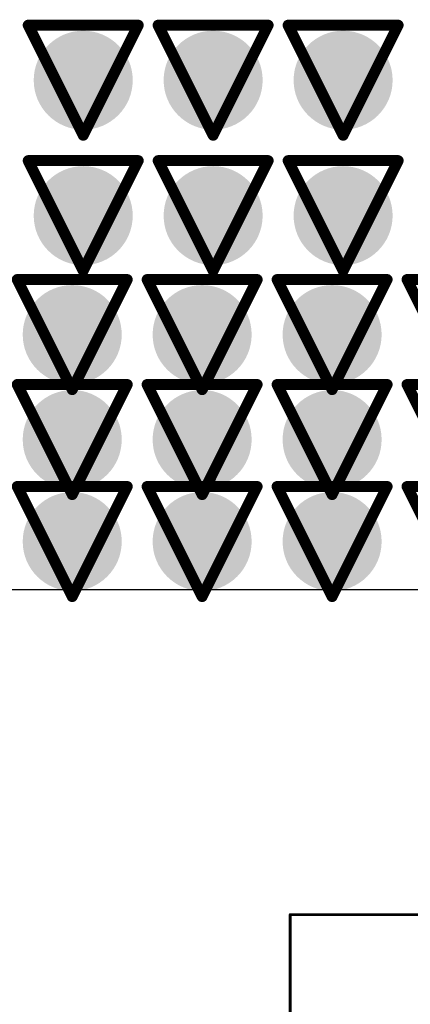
# Model space of a CAD drawing. Header units: inches. Extents: x -2.3 to 12.7, y -2.8 to 6.7.
# Tile 122 of 171: x 0.5517 to 0.6227, y 1.2588 to 1.4378. Entities that reach past the tile are written whole.
import ezdxf

# ---------------------------------------------------------------- set-up
doc = ezdxf.new("R2010")
doc.units = ezdxf.units.IN
doc.header["$MEASUREMENT"] = 0
for name, color, linetype in [('Bottom Layer', 5, 'Continuous'), ('Drill Drawing', 1, 'Continuous'), ('L2_GND1', 16, 'Continuous'), ('L3_PWR1', 130, 'Continuous'), ('Top Layer', 1, 'Continuous'), ('TX', 56, 'Continuous'), ('Via Holes', 16, 'Continuous')]:
    doc.layers.add(name, color=color, linetype=linetype)

msp = doc.modelspace()

# ---------------------------------------------------------------- hatches: boundary and pattern name
at = {"layer": 'Bottom Layer'}
h = msp.add_hatch(color=5, dxfattribs=at)
edge = h.paths.add_edge_path()
edge.add_arc((0.56323, 1.42681), 0.009, 0, 360)
h = msp.add_hatch(color=5, dxfattribs=at)
edge = h.paths.add_edge_path()
edge.add_arc((0.58685, 1.42681), 0.009, 0, 360)
h = msp.add_hatch(color=5, dxfattribs=at)
edge = h.paths.add_edge_path()
edge.add_arc((0.61048, 1.42681), 0.009, 0, 360)
h = msp.add_hatch(color=5, dxfattribs=at)
edge = h.paths.add_edge_path()
edge.add_arc((0.56323, 1.40219), 0.009, 0, 360)
h = msp.add_hatch(color=5, dxfattribs=at)
edge = h.paths.add_edge_path()
edge.add_arc((0.58685, 1.40219), 0.009, 0, 360)
h = msp.add_hatch(color=5, dxfattribs=at)
edge = h.paths.add_edge_path()
edge.add_arc((0.61048, 1.40219), 0.009, 0, 360)
h = msp.add_hatch(color=5, dxfattribs=at)
edge = h.paths.add_edge_path()
edge.add_arc((0.56123, 1.38057), 0.009, 0, 360)
h = msp.add_hatch(color=5, dxfattribs=at)
edge = h.paths.add_edge_path()
edge.add_arc((0.58485, 1.38057), 0.009, 0, 360)
h = msp.add_hatch(color=5, dxfattribs=at)
edge = h.paths.add_edge_path()
edge.add_arc((0.60848, 1.38057), 0.009, 0, 360)
h = msp.add_hatch(color=5, dxfattribs=at)
edge = h.paths.add_edge_path()
edge.add_arc((0.56123, 1.36149), 0.009, 0, 360)
h = msp.add_hatch(color=5, dxfattribs=at)
edge = h.paths.add_edge_path()
edge.add_arc((0.58485, 1.36149), 0.009, 0, 360)
h = msp.add_hatch(color=5, dxfattribs=at)
edge = h.paths.add_edge_path()
edge.add_arc((0.60848, 1.36149), 0.009, 0, 360)
h = msp.add_hatch(color=5, dxfattribs=at)
edge = h.paths.add_edge_path()
edge.add_arc((0.56123, 1.34295), 0.009, 0, 360)
h = msp.add_hatch(color=5, dxfattribs=at)
edge = h.paths.add_edge_path()
edge.add_arc((0.58485, 1.34295), 0.009, 0, 360)
h = msp.add_hatch(color=5, dxfattribs=at)
edge = h.paths.add_edge_path()
edge.add_arc((0.60848, 1.34295), 0.009, 0, 360)
at = {"layer": 'L2_GND1'}
h = msp.add_hatch(color=16, dxfattribs=at)
edge = h.paths.add_edge_path()
edge.add_arc((0.56323, 1.42681), 0.009, 0, 360)
h = msp.add_hatch(color=16, dxfattribs=at)
edge = h.paths.add_edge_path()
edge.add_arc((0.58685, 1.42681), 0.009, 0, 360)
h = msp.add_hatch(color=16, dxfattribs=at)
edge = h.paths.add_edge_path()
edge.add_arc((0.61048, 1.42681), 0.009, 0, 360)
h = msp.add_hatch(color=16, dxfattribs=at)
edge = h.paths.add_edge_path()
edge.add_arc((0.56323, 1.40219), 0.009, 0, 360)
h = msp.add_hatch(color=16, dxfattribs=at)
edge = h.paths.add_edge_path()
edge.add_arc((0.58685, 1.40219), 0.009, 0, 360)
h = msp.add_hatch(color=16, dxfattribs=at)
edge = h.paths.add_edge_path()
edge.add_arc((0.61048, 1.40219), 0.009, 0, 360)
h = msp.add_hatch(color=16, dxfattribs=at)
edge = h.paths.add_edge_path()
edge.add_arc((0.56123, 1.38057), 0.009, 0, 360)
h = msp.add_hatch(color=16, dxfattribs=at)
edge = h.paths.add_edge_path()
edge.add_arc((0.58485, 1.38057), 0.009, 0, 360)
h = msp.add_hatch(color=16, dxfattribs=at)
edge = h.paths.add_edge_path()
edge.add_arc((0.60848, 1.38057), 0.009, 0, 360)
h = msp.add_hatch(color=16, dxfattribs=at)
edge = h.paths.add_edge_path()
edge.add_arc((0.56123, 1.36149), 0.009, 0, 360)
h = msp.add_hatch(color=16, dxfattribs=at)
edge = h.paths.add_edge_path()
edge.add_arc((0.58485, 1.36149), 0.009, 0, 360)
h = msp.add_hatch(color=16, dxfattribs=at)
edge = h.paths.add_edge_path()
edge.add_arc((0.60848, 1.36149), 0.009, 0, 360)
h = msp.add_hatch(color=16, dxfattribs=at)
edge = h.paths.add_edge_path()
edge.add_arc((0.56123, 1.34295), 0.009, 0, 360)
h = msp.add_hatch(color=16, dxfattribs=at)
edge = h.paths.add_edge_path()
edge.add_arc((0.58485, 1.34295), 0.009, 0, 360)
h = msp.add_hatch(color=16, dxfattribs=at)
edge = h.paths.add_edge_path()
edge.add_arc((0.60848, 1.34295), 0.009, 0, 360)
at = {"layer": 'L3_PWR1'}
h = msp.add_hatch(color=130, dxfattribs=at)
edge = h.paths.add_edge_path()
edge.add_arc((0.56323, 1.42681), 0.009, 0, 360)
h = msp.add_hatch(color=130, dxfattribs=at)
edge = h.paths.add_edge_path()
edge.add_arc((0.58685, 1.42681), 0.009, 0, 360)
h = msp.add_hatch(color=130, dxfattribs=at)
edge = h.paths.add_edge_path()
edge.add_arc((0.61048, 1.42681), 0.009, 0, 360)
h = msp.add_hatch(color=130, dxfattribs=at)
edge = h.paths.add_edge_path()
edge.add_arc((0.56323, 1.40219), 0.009, 0, 360)
h = msp.add_hatch(color=130, dxfattribs=at)
edge = h.paths.add_edge_path()
edge.add_arc((0.58685, 1.40219), 0.009, 0, 360)
h = msp.add_hatch(color=130, dxfattribs=at)
edge = h.paths.add_edge_path()
edge.add_arc((0.61048, 1.40219), 0.009, 0, 360)
h = msp.add_hatch(color=130, dxfattribs=at)
edge = h.paths.add_edge_path()
edge.add_arc((0.56123, 1.38057), 0.009, 0, 360)
h = msp.add_hatch(color=130, dxfattribs=at)
edge = h.paths.add_edge_path()
edge.add_arc((0.58485, 1.38057), 0.009, 0, 360)
h = msp.add_hatch(color=130, dxfattribs=at)
edge = h.paths.add_edge_path()
edge.add_arc((0.60848, 1.38057), 0.009, 0, 360)
h = msp.add_hatch(color=130, dxfattribs=at)
edge = h.paths.add_edge_path()
edge.add_arc((0.56123, 1.36149), 0.009, 0, 360)
h = msp.add_hatch(color=130, dxfattribs=at)
edge = h.paths.add_edge_path()
edge.add_arc((0.58485, 1.36149), 0.009, 0, 360)
h = msp.add_hatch(color=130, dxfattribs=at)
edge = h.paths.add_edge_path()
edge.add_arc((0.60848, 1.36149), 0.009, 0, 360)
h = msp.add_hatch(color=130, dxfattribs=at)
edge = h.paths.add_edge_path()
edge.add_arc((0.56123, 1.34295), 0.009, 0, 360)
h = msp.add_hatch(color=130, dxfattribs=at)
edge = h.paths.add_edge_path()
edge.add_arc((0.58485, 1.34295), 0.009, 0, 360)
h = msp.add_hatch(color=130, dxfattribs=at)
edge = h.paths.add_edge_path()
edge.add_arc((0.60848, 1.34295), 0.009, 0, 360)
at = {"layer": 'Top Layer'}
h = msp.add_hatch(color=1, dxfattribs=at)
edge = h.paths.add_edge_path()
edge.add_arc((0.56323, 1.42681), 0.009, 0, 360)
h = msp.add_hatch(color=1, dxfattribs=at)
edge = h.paths.add_edge_path()
edge.add_arc((0.58685, 1.42681), 0.009, 0, 360)
h = msp.add_hatch(color=1, dxfattribs=at)
edge = h.paths.add_edge_path()
edge.add_arc((0.61048, 1.42681), 0.009, 0, 360)
h = msp.add_hatch(color=1, dxfattribs=at)
edge = h.paths.add_edge_path()
edge.add_arc((0.56323, 1.40219), 0.009, 0, 360)
h = msp.add_hatch(color=1, dxfattribs=at)
edge = h.paths.add_edge_path()
edge.add_arc((0.58685, 1.40219), 0.009, 0, 360)
h = msp.add_hatch(color=1, dxfattribs=at)
edge = h.paths.add_edge_path()
edge.add_arc((0.61048, 1.40219), 0.009, 0, 360)
h = msp.add_hatch(color=1, dxfattribs=at)
edge = h.paths.add_edge_path()
edge.add_arc((0.56123, 1.38057), 0.009, 0, 360)
h = msp.add_hatch(color=1, dxfattribs=at)
edge = h.paths.add_edge_path()
edge.add_arc((0.58485, 1.38057), 0.009, 0, 360)
h = msp.add_hatch(color=1, dxfattribs=at)
edge = h.paths.add_edge_path()
edge.add_arc((0.60848, 1.38057), 0.009, 0, 360)
h = msp.add_hatch(color=1, dxfattribs=at)
edge = h.paths.add_edge_path()
edge.add_arc((0.56123, 1.36149), 0.009, 0, 360)
h = msp.add_hatch(color=1, dxfattribs=at)
edge = h.paths.add_edge_path()
edge.add_arc((0.58485, 1.36149), 0.009, 0, 360)
h = msp.add_hatch(color=1, dxfattribs=at)
edge = h.paths.add_edge_path()
edge.add_arc((0.60848, 1.36149), 0.009, 0, 360)
h = msp.add_hatch(color=1, dxfattribs=at)
edge = h.paths.add_edge_path()
edge.add_arc((0.56123, 1.34295), 0.009, 0, 360)
h = msp.add_hatch(color=1, dxfattribs=at)
edge = h.paths.add_edge_path()
edge.add_arc((0.58485, 1.34295), 0.009, 0, 360)
h = msp.add_hatch(color=1, dxfattribs=at)
edge = h.paths.add_edge_path()
edge.add_arc((0.60848, 1.34295), 0.009, 0, 360)
at = {"layer": 'Via Holes'}
h = msp.add_hatch(color=7, dxfattribs=at)
edge = h.paths.add_edge_path()
edge.add_arc((0.56323, 1.42681), 0.004, 0, 360)
h = msp.add_hatch(color=7, dxfattribs=at)
edge = h.paths.add_edge_path()
edge.add_arc((0.58685, 1.42681), 0.004, 0, 360)
h = msp.add_hatch(color=7, dxfattribs=at)
edge = h.paths.add_edge_path()
edge.add_arc((0.61048, 1.42681), 0.004, 0, 360)
h = msp.add_hatch(color=7, dxfattribs=at)
edge = h.paths.add_edge_path()
edge.add_arc((0.56323, 1.40219), 0.004, 0, 360)
h = msp.add_hatch(color=7, dxfattribs=at)
edge = h.paths.add_edge_path()
edge.add_arc((0.58685, 1.40219), 0.004, 0, 360)
h = msp.add_hatch(color=7, dxfattribs=at)
edge = h.paths.add_edge_path()
edge.add_arc((0.61048, 1.40219), 0.004, 0, 360)
h = msp.add_hatch(color=7, dxfattribs=at)
edge = h.paths.add_edge_path()
edge.add_arc((0.56123, 1.38057), 0.004, 0, 360)
h = msp.add_hatch(color=7, dxfattribs=at)
edge = h.paths.add_edge_path()
edge.add_arc((0.58485, 1.38057), 0.004, 0, 360)
h = msp.add_hatch(color=7, dxfattribs=at)
edge = h.paths.add_edge_path()
edge.add_arc((0.60848, 1.38057), 0.004, 0, 360)
h = msp.add_hatch(color=7, dxfattribs=at)
edge = h.paths.add_edge_path()
edge.add_arc((0.56123, 1.36149), 0.004, 0, 360)
h = msp.add_hatch(color=7, dxfattribs=at)
edge = h.paths.add_edge_path()
edge.add_arc((0.58485, 1.36149), 0.004, 0, 360)
h = msp.add_hatch(color=7, dxfattribs=at)
edge = h.paths.add_edge_path()
edge.add_arc((0.60848, 1.36149), 0.004, 0, 360)
h = msp.add_hatch(color=7, dxfattribs=at)
edge = h.paths.add_edge_path()
edge.add_arc((0.56123, 1.34295), 0.004, 0, 360)
h = msp.add_hatch(color=7, dxfattribs=at)
edge = h.paths.add_edge_path()
edge.add_arc((0.58485, 1.34295), 0.004, 0, 360)
h = msp.add_hatch(color=7, dxfattribs=at)
edge = h.paths.add_edge_path()
edge.add_arc((0.60848, 1.34295), 0.004, 0, 360)

# ---------------------------------------------------------------- linework, layer by layer
at = {"layer": 'Drill Drawing'}
for points in [[(0.55323, 1.43681, 0.002, 0.002, 0), (0.57323, 1.43681, 0.002, 0.002, 0)], [(0.55323, 1.43681, 0.002, 0.002, 0), (0.56323, 1.41681, 0.002, 0.002, 0)], [(0.56323, 1.41681, 0.002, 0.002, 0), (0.57323, 1.43681, 0.002, 0.002, 0)], [(0.57685, 1.43681, 0.002, 0.002, 0), (0.59685, 1.43681, 0.002, 0.002, 0)], [(0.57685, 1.43681, 0.002, 0.002, 0), (0.58685, 1.41681, 0.002, 0.002, 0)], [(0.58685, 1.41681, 0.002, 0.002, 0), (0.59685, 1.43681, 0.002, 0.002, 0)], [(0.60048, 1.43681, 0.002, 0.002, 0), (0.62048, 1.43681, 0.002, 0.002, 0)], [(0.60048, 1.43681, 0.002, 0.002, 0), (0.61048, 1.41681, 0.002, 0.002, 0)], [(0.61048, 1.41681, 0.002, 0.002, 0), (0.62048, 1.43681, 0.002, 0.002, 0)], [(0.55323, 1.41219, 0.002, 0.002, 0), (0.57323, 1.41219, 0.002, 0.002, 0)], [(0.55323, 1.41219, 0.002, 0.002, 0), (0.56323, 1.39219, 0.002, 0.002, 0)], [(0.56323, 1.39219, 0.002, 0.002, 0), (0.57323, 1.41219, 0.002, 0.002, 0)], [(0.57685, 1.41219, 0.002, 0.002, 0), (0.59685, 1.41219, 0.002, 0.002, 0)], [(0.57685, 1.41219, 0.002, 0.002, 0), (0.58685, 1.39219, 0.002, 0.002, 0)], [(0.58685, 1.39219, 0.002, 0.002, 0), (0.59685, 1.41219, 0.002, 0.002, 0)], [(0.60048, 1.41219, 0.002, 0.002, 0), (0.62048, 1.41219, 0.002, 0.002, 0)], [(0.60048, 1.41219, 0.002, 0.002, 0), (0.61048, 1.39219, 0.002, 0.002, 0)], [(0.61048, 1.39219, 0.002, 0.002, 0), (0.62048, 1.41219, 0.002, 0.002, 0)], [(0.55123, 1.39057, 0.002, 0.002, 0), (0.57123, 1.39057, 0.002, 0.002, 0)], [(0.55123, 1.39057, 0.002, 0.002, 0), (0.56123, 1.37057, 0.002, 0.002, 0)], [(0.56123, 1.37057, 0.002, 0.002, 0), (0.57123, 1.39057, 0.002, 0.002, 0)], [(0.57485, 1.39057, 0.002, 0.002, 0), (0.59485, 1.39057, 0.002, 0.002, 0)], [(0.57485, 1.39057, 0.002, 0.002, 0), (0.58485, 1.37057, 0.002, 0.002, 0)], [(0.58485, 1.37057, 0.002, 0.002, 0), (0.59485, 1.39057, 0.002, 0.002, 0)], [(0.59848, 1.39057, 0.002, 0.002, 0), (0.61848, 1.39057, 0.002, 0.002, 0)], [(0.59848, 1.39057, 0.002, 0.002, 0), (0.60848, 1.37057, 0.002, 0.002, 0)], [(0.60848, 1.37057, 0.002, 0.002, 0), (0.61848, 1.39057, 0.002, 0.002, 0)], [(0.6221, 1.39057, 0.002, 0.002, 0), (0.6421, 1.39057, 0.002, 0.002, 0)], [(0.6221, 1.39057, 0.002, 0.002, 0), (0.6321, 1.37057, 0.002, 0.002, 0)], [(0.55123, 1.37149, 0.002, 0.002, 0), (0.57123, 1.37149, 0.002, 0.002, 0)], [(0.55123, 1.37149, 0.002, 0.002, 0), (0.56123, 1.35149, 0.002, 0.002, 0)], [(0.56123, 1.35149, 0.002, 0.002, 0), (0.57123, 1.37149, 0.002, 0.002, 0)], [(0.57485, 1.37149, 0.002, 0.002, 0), (0.59485, 1.37149, 0.002, 0.002, 0)], [(0.57485, 1.37149, 0.002, 0.002, 0), (0.58485, 1.35149, 0.002, 0.002, 0)], [(0.58485, 1.35149, 0.002, 0.002, 0), (0.59485, 1.37149, 0.002, 0.002, 0)], [(0.59848, 1.37149, 0.002, 0.002, 0), (0.61848, 1.37149, 0.002, 0.002, 0)], [(0.59848, 1.37149, 0.002, 0.002, 0), (0.60848, 1.35149, 0.002, 0.002, 0)], [(0.60848, 1.35149, 0.002, 0.002, 0), (0.61848, 1.37149, 0.002, 0.002, 0)], [(0.6221, 1.37149, 0.002, 0.002, 0), (0.6421, 1.37149, 0.002, 0.002, 0)], [(0.6221, 1.37149, 0.002, 0.002, 0), (0.6321, 1.35149, 0.002, 0.002, 0)], [(0.55123, 1.35295, 0.002, 0.002, 0), (0.57123, 1.35295, 0.002, 0.002, 0)], [(0.55123, 1.35295, 0.002, 0.002, 0), (0.56123, 1.33295, 0.002, 0.002, 0)], [(0.56123, 1.33295, 0.002, 0.002, 0), (0.57123, 1.35295, 0.002, 0.002, 0)], [(0.57485, 1.35295, 0.002, 0.002, 0), (0.59485, 1.35295, 0.002, 0.002, 0)], [(0.57485, 1.35295, 0.002, 0.002, 0), (0.58485, 1.33295, 0.002, 0.002, 0)], [(0.58485, 1.33295, 0.002, 0.002, 0), (0.59485, 1.35295, 0.002, 0.002, 0)], [(0.59848, 1.35295, 0.002, 0.002, 0), (0.61848, 1.35295, 0.002, 0.002, 0)], [(0.59848, 1.35295, 0.002, 0.002, 0), (0.60848, 1.33295, 0.002, 0.002, 0)], [(0.60848, 1.33295, 0.002, 0.002, 0), (0.61848, 1.35295, 0.002, 0.002, 0)], [(0.6221, 1.35295, 0.002, 0.002, 0), (0.6421, 1.35295, 0.002, 0.002, 0)], [(0.6221, 1.35295, 0.002, 0.002, 0), (0.6321, 1.33295, 0.002, 0.002, 0)]]:
    msp.add_lwpolyline(points, format="xyseb", dxfattribs=at)
for points in [[(0.55273, 1.43681, 0.001, 0.001, 1), (0.55373, 1.43681, 0.001, 0.001, 1)], [(0.55273, 1.43681, 0.001, 0.001, 1), (0.55373, 1.43681, 0.001, 0.001, 1)], [(0.57273, 1.43681, 0.001, 0.001, 1), (0.57373, 1.43681, 0.001, 0.001, 1)], [(0.57273, 1.43681, 0.001, 0.001, 1), (0.57373, 1.43681, 0.001, 0.001, 1)], [(0.57635, 1.43681, 0.001, 0.001, 1), (0.57735, 1.43681, 0.001, 0.001, 1)], [(0.57635, 1.43681, 0.001, 0.001, 1), (0.57735, 1.43681, 0.001, 0.001, 1)], [(0.59635, 1.43681, 0.001, 0.001, 1), (0.59735, 1.43681, 0.001, 0.001, 1)], [(0.59635, 1.43681, 0.001, 0.001, 1), (0.59735, 1.43681, 0.001, 0.001, 1)], [(0.59998, 1.43681, 0.001, 0.001, 1), (0.60098, 1.43681, 0.001, 0.001, 1)], [(0.59998, 1.43681, 0.001, 0.001, 1), (0.60098, 1.43681, 0.001, 0.001, 1)], [(0.61998, 1.43681, 0.001, 0.001, 1), (0.62098, 1.43681, 0.001, 0.001, 1)], [(0.61998, 1.43681, 0.001, 0.001, 1), (0.62098, 1.43681, 0.001, 0.001, 1)], [(0.56273, 1.41681, 0.001, 0.001, 1), (0.56373, 1.41681, 0.001, 0.001, 1)], [(0.56273, 1.41681, 0.001, 0.001, 1), (0.56373, 1.41681, 0.001, 0.001, 1)], [(0.58635, 1.41681, 0.001, 0.001, 1), (0.58735, 1.41681, 0.001, 0.001, 1)], [(0.58635, 1.41681, 0.001, 0.001, 1), (0.58735, 1.41681, 0.001, 0.001, 1)], [(0.60998, 1.41681, 0.001, 0.001, 1), (0.61098, 1.41681, 0.001, 0.001, 1)], [(0.60998, 1.41681, 0.001, 0.001, 1), (0.61098, 1.41681, 0.001, 0.001, 1)], [(0.55273, 1.41219, 0.001, 0.001, 1), (0.55373, 1.41219, 0.001, 0.001, 1)], [(0.55273, 1.41219, 0.001, 0.001, 1), (0.55373, 1.41219, 0.001, 0.001, 1)], [(0.57273, 1.41219, 0.001, 0.001, 1), (0.57373, 1.41219, 0.001, 0.001, 1)], [(0.57273, 1.41219, 0.001, 0.001, 1), (0.57373, 1.41219, 0.001, 0.001, 1)], [(0.57635, 1.41219, 0.001, 0.001, 1), (0.57735, 1.41219, 0.001, 0.001, 1)], [(0.57635, 1.41219, 0.001, 0.001, 1), (0.57735, 1.41219, 0.001, 0.001, 1)], [(0.59635, 1.41219, 0.001, 0.001, 1), (0.59735, 1.41219, 0.001, 0.001, 1)], [(0.59635, 1.41219, 0.001, 0.001, 1), (0.59735, 1.41219, 0.001, 0.001, 1)], [(0.59998, 1.41219, 0.001, 0.001, 1), (0.60098, 1.41219, 0.001, 0.001, 1)], [(0.59998, 1.41219, 0.001, 0.001, 1), (0.60098, 1.41219, 0.001, 0.001, 1)], [(0.61998, 1.41219, 0.001, 0.001, 1), (0.62098, 1.41219, 0.001, 0.001, 1)], [(0.61998, 1.41219, 0.001, 0.001, 1), (0.62098, 1.41219, 0.001, 0.001, 1)], [(0.56273, 1.39219, 0.001, 0.001, 1), (0.56373, 1.39219, 0.001, 0.001, 1)], [(0.56273, 1.39219, 0.001, 0.001, 1), (0.56373, 1.39219, 0.001, 0.001, 1)], [(0.58635, 1.39219, 0.001, 0.001, 1), (0.58735, 1.39219, 0.001, 0.001, 1)], [(0.58635, 1.39219, 0.001, 0.001, 1), (0.58735, 1.39219, 0.001, 0.001, 1)], [(0.60998, 1.39219, 0.001, 0.001, 1), (0.61098, 1.39219, 0.001, 0.001, 1)], [(0.60998, 1.39219, 0.001, 0.001, 1), (0.61098, 1.39219, 0.001, 0.001, 1)], [(0.55073, 1.39057, 0.001, 0.001, 1), (0.55173, 1.39057, 0.001, 0.001, 1)], [(0.55073, 1.39057, 0.001, 0.001, 1), (0.55173, 1.39057, 0.001, 0.001, 1)], [(0.57073, 1.39057, 0.001, 0.001, 1), (0.57173, 1.39057, 0.001, 0.001, 1)], [(0.57073, 1.39057, 0.001, 0.001, 1), (0.57173, 1.39057, 0.001, 0.001, 1)], [(0.57435, 1.39057, 0.001, 0.001, 1), (0.57535, 1.39057, 0.001, 0.001, 1)], [(0.57435, 1.39057, 0.001, 0.001, 1), (0.57535, 1.39057, 0.001, 0.001, 1)], [(0.59435, 1.39057, 0.001, 0.001, 1), (0.59535, 1.39057, 0.001, 0.001, 1)], [(0.59435, 1.39057, 0.001, 0.001, 1), (0.59535, 1.39057, 0.001, 0.001, 1)], [(0.59798, 1.39057, 0.001, 0.001, 1), (0.59898, 1.39057, 0.001, 0.001, 1)], [(0.59798, 1.39057, 0.001, 0.001, 1), (0.59898, 1.39057, 0.001, 0.001, 1)], [(0.61798, 1.39057, 0.001, 0.001, 1), (0.61898, 1.39057, 0.001, 0.001, 1)], [(0.61798, 1.39057, 0.001, 0.001, 1), (0.61898, 1.39057, 0.001, 0.001, 1)], [(0.6216, 1.39057, 0.001, 0.001, 1), (0.6226, 1.39057, 0.001, 0.001, 1)], [(0.6216, 1.39057, 0.001, 0.001, 1), (0.6226, 1.39057, 0.001, 0.001, 1)], [(0.55073, 1.37149, 0.001, 0.001, 1), (0.55173, 1.37149, 0.001, 0.001, 1)], [(0.55073, 1.37149, 0.001, 0.001, 1), (0.55173, 1.37149, 0.001, 0.001, 1)], [(0.56073, 1.37057, 0.001, 0.001, 1), (0.56173, 1.37057, 0.001, 0.001, 1)], [(0.56073, 1.37057, 0.001, 0.001, 1), (0.56173, 1.37057, 0.001, 0.001, 1)], [(0.57073, 1.37149, 0.001, 0.001, 1), (0.57173, 1.37149, 0.001, 0.001, 1)], [(0.57073, 1.37149, 0.001, 0.001, 1), (0.57173, 1.37149, 0.001, 0.001, 1)], [(0.57435, 1.37149, 0.001, 0.001, 1), (0.57535, 1.37149, 0.001, 0.001, 1)], [(0.57435, 1.37149, 0.001, 0.001, 1), (0.57535, 1.37149, 0.001, 0.001, 1)], [(0.58435, 1.37057, 0.001, 0.001, 1), (0.58535, 1.37057, 0.001, 0.001, 1)], [(0.58435, 1.37057, 0.001, 0.001, 1), (0.58535, 1.37057, 0.001, 0.001, 1)], [(0.59435, 1.37149, 0.001, 0.001, 1), (0.59535, 1.37149, 0.001, 0.001, 1)], [(0.59435, 1.37149, 0.001, 0.001, 1), (0.59535, 1.37149, 0.001, 0.001, 1)], [(0.59798, 1.37149, 0.001, 0.001, 1), (0.59898, 1.37149, 0.001, 0.001, 1)], [(0.59798, 1.37149, 0.001, 0.001, 1), (0.59898, 1.37149, 0.001, 0.001, 1)], [(0.60798, 1.37057, 0.001, 0.001, 1), (0.60898, 1.37057, 0.001, 0.001, 1)], [(0.60798, 1.37057, 0.001, 0.001, 1), (0.60898, 1.37057, 0.001, 0.001, 1)], [(0.61798, 1.37149, 0.001, 0.001, 1), (0.61898, 1.37149, 0.001, 0.001, 1)], [(0.61798, 1.37149, 0.001, 0.001, 1), (0.61898, 1.37149, 0.001, 0.001, 1)], [(0.6216, 1.37149, 0.001, 0.001, 1), (0.6226, 1.37149, 0.001, 0.001, 1)], [(0.6216, 1.37149, 0.001, 0.001, 1), (0.6226, 1.37149, 0.001, 0.001, 1)], [(0.55073, 1.35295, 0.001, 0.001, 1), (0.55173, 1.35295, 0.001, 0.001, 1)], [(0.55073, 1.35295, 0.001, 0.001, 1), (0.55173, 1.35295, 0.001, 0.001, 1)], [(0.57073, 1.35295, 0.001, 0.001, 1), (0.57173, 1.35295, 0.001, 0.001, 1)], [(0.57073, 1.35295, 0.001, 0.001, 1), (0.57173, 1.35295, 0.001, 0.001, 1)], [(0.57435, 1.35295, 0.001, 0.001, 1), (0.57535, 1.35295, 0.001, 0.001, 1)], [(0.57435, 1.35295, 0.001, 0.001, 1), (0.57535, 1.35295, 0.001, 0.001, 1)], [(0.59435, 1.35295, 0.001, 0.001, 1), (0.59535, 1.35295, 0.001, 0.001, 1)], [(0.59435, 1.35295, 0.001, 0.001, 1), (0.59535, 1.35295, 0.001, 0.001, 1)], [(0.59798, 1.35295, 0.001, 0.001, 1), (0.59898, 1.35295, 0.001, 0.001, 1)], [(0.59798, 1.35295, 0.001, 0.001, 1), (0.59898, 1.35295, 0.001, 0.001, 1)], [(0.61798, 1.35295, 0.001, 0.001, 1), (0.61898, 1.35295, 0.001, 0.001, 1)], [(0.61798, 1.35295, 0.001, 0.001, 1), (0.61898, 1.35295, 0.001, 0.001, 1)], [(0.6216, 1.35295, 0.001, 0.001, 1), (0.6226, 1.35295, 0.001, 0.001, 1)], [(0.6216, 1.35295, 0.001, 0.001, 1), (0.6226, 1.35295, 0.001, 0.001, 1)], [(0.56073, 1.35149, 0.001, 0.001, 1), (0.56173, 1.35149, 0.001, 0.001, 1)], [(0.56073, 1.35149, 0.001, 0.001, 1), (0.56173, 1.35149, 0.001, 0.001, 1)], [(0.58435, 1.35149, 0.001, 0.001, 1), (0.58535, 1.35149, 0.001, 0.001, 1)], [(0.58435, 1.35149, 0.001, 0.001, 1), (0.58535, 1.35149, 0.001, 0.001, 1)], [(0.60798, 1.35149, 0.001, 0.001, 1), (0.60898, 1.35149, 0.001, 0.001, 1)], [(0.60798, 1.35149, 0.001, 0.001, 1), (0.60898, 1.35149, 0.001, 0.001, 1)], [(0.56073, 1.33295, 0.001, 0.001, 1), (0.56173, 1.33295, 0.001, 0.001, 1)], [(0.56073, 1.33295, 0.001, 0.001, 1), (0.56173, 1.33295, 0.001, 0.001, 1)], [(0.58435, 1.33295, 0.001, 0.001, 1), (0.58535, 1.33295, 0.001, 0.001, 1)], [(0.58435, 1.33295, 0.001, 0.001, 1), (0.58535, 1.33295, 0.001, 0.001, 1)], [(0.60798, 1.33295, 0.001, 0.001, 1), (0.60898, 1.33295, 0.001, 0.001, 1)], [(0.60798, 1.33295, 0.001, 0.001, 1), (0.60898, 1.33295, 0.001, 0.001, 1)]]:
    msp.add_lwpolyline(points, format="xyseb", close=True, dxfattribs=at)
at = {"layer": 'Top Layer'}
for p, q in [((0.81572, 1.33418), (0.54616, 1.33418)), ((0.81572, 1.33418), (0.54616, 1.33418)), ((0.66581, 1.27514), (0.60085, 1.27514)), ((0.60085, 1.27514), (0.60085, 1.22471))]:
    msp.add_line(p, q, dxfattribs=at)
at = {"layer": 'TX'}
for points in [[(0.60085, 1.27514, 0.0005, 0.0005, 0), (0.66581, 1.27514, 0.0005, 0.0005, 0)], [(0.60085, 1.22471, 0.0005, 0.0005, 0), (0.60085, 1.27514, 0.0005, 0.0005, 0)]]:
    msp.add_lwpolyline(points, format="xyseb", dxfattribs=at)
msp.add_lwpolyline([(0.60073, 1.27514, 0.00025, 0.00025, 1), (0.60098, 1.27514, 0.00025, 0.00025, 1)], format="xyseb", close=True, dxfattribs=at)
msp.add_lwpolyline([(0.60073, 1.27514, 0.00025, 0.00025, 1), (0.60098, 1.27514, 0.00025, 0.00025, 1)], format="xyseb", close=True, dxfattribs=at)

doc.saveas('drawing.dxf')
